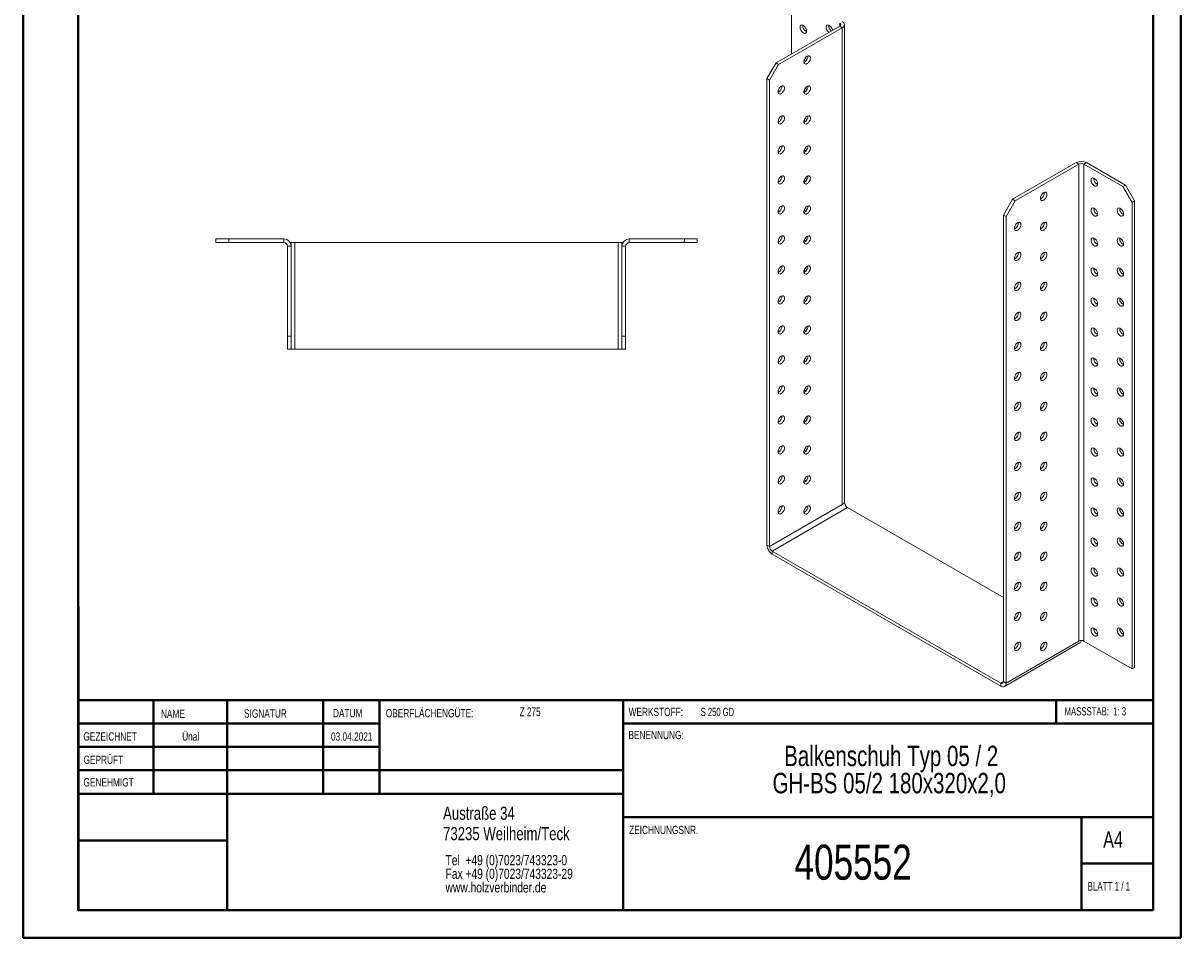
# Model space of a CAD drawing. Header units: millimetres. Extents: x 0 to 210, y 0 to 297.
# Tile 1 of 2: x 0 to 210, y 0 to 166. Entities that reach past the tile are written whole.
import ezdxf

# ---------------------------------------------------------------- set-up
doc = ezdxf.new("R2010")
doc.units = ezdxf.units.MM
doc.styles.add('SLDTEXTSTYLE0', font='TXT', dxfattribs={"width": 0.75})
doc.styles.add('SLDTEXTSTYLE1', font='TXT', dxfattribs={"width": 0.681818})
doc.styles.add('SLDTEXTSTYLE2', font='TXT', dxfattribs={"width": 0.7})
doc.styles.add('SLDTEXTSTYLE3', font='TXT', dxfattribs={"width": 0.6875})

# ---------------------------------------------------------------- blocks, each defined once
blk = doc.blocks.new('SW_NOTE_0')
at = {"color": 0, "linetype": 'Continuous', "lineweight": 0, "char_height": 1.8521, "attachment_point": 1, "style": 'SLDTEXTSTYLE0'}
for s, insert in [('Tel  +49 (0)7023/743323-0', (0, 2.39)), ('Fax +49 (0)7023/743323-29', (0, -0.08)), ('www.holzverbinder.de', (0, -2.55))]:
    blk.add_mtext(s, dxfattribs=dict(at, insert=insert))
blk = doc.blocks.new('SW_NOTE_1')
at = {"color": 0, "linetype": 'Continuous', "lineweight": 0, "char_height": 3.7042, "attachment_point": 2, "style": 'SLDTEXTSTYLE0'}
for s, insert in [('Balkenschuh Typ 05 / 2', (26.74, 4.77)), ('GH-BS 05/2 180x320x2,0', (26.38, -0.16))]:
    blk.add_mtext(s, dxfattribs=dict(at, insert=insert))

msp = doc.modelspace()

# ---------------------------------------------------------------- linework, layer by layer
at = {"color": 7, "linetype": 'Continuous', "lineweight": 40}
for p, q in [((0.08, 0.21), (0.08, 297.21)), ((210.08, 0.21), (210.08, 297.21)), ((10.08, 5.21), (10.08, 292.21)), ((205.08, 5.21), (205.08, 292.21)), ((10.11, 60.37), (10.11, 5.12)), ((205.08, 43.37), (10.11, 43.37)), ((23.71, 43.37), (23.71, 26.37)), ((37.1, 43.37), (37.1, 5.12)), ((54.51, 43.37), (54.51, 26.37)), ((64.71, 26.37), (64.71, 43.37)), ((108.91, 43.37), (108.91, 5.12)), ((187.47, 39.12), (187.47, 43.37)), ((64.71, 39.1), (10.11, 39.1)), ((205.08, 39.12), (108.91, 39.12)), ((64.71, 34.87), (10.11, 34.87)), ((108.91, 30.62), (10.11, 30.62)), ((108.91, 26.37), (10.11, 26.37)), ((108.91, 22.12), (205.08, 22.12)), ((192.08, 5.21), (192.08, 22.21)), ((37.1, 17.87), (10.11, 17.87)), ((10.11, 13.71), (10.08, 13.71)), ((205.08, 13.71), (192.08, 13.71)), ((10.11, 9.46), (10.08, 9.46)), ((10.08, 5.21), (205.08, 5.21)), ((205.08, 5.21), (180.99, 5.21)), ((0.08, 0.21), (210.08, 0.21))]:
    msp.add_line(p, q, dxfattribs=at)
at = {"color": 7, "linetype": 'Continuous', "lineweight": 15}
for p, q in [((139.48, 169.33), (139.48, 160.62)), ((148.2, 166.2), (148.2, 165.66)), ((149.06, 79.38), (149.06, 165.93)), ((136.65, 158.99), (148.2, 165.66)), ((137.12, 158.72), (148.67, 165.38)), ((148.2, 165.66), (148.67, 165.38)), ((148.67, 78.83), (148.67, 165.38)), ((135, 156.13), (136.65, 158.99)), ((137.12, 158.72), (135.47, 155.86)), ((136.65, 158.99), (137.12, 158.72)), ((135.47, 155.86), (135, 156.13)), ((135, 71.48), (135, 156.13)), ((135.47, 71.21), (135.47, 155.86)), ((179.55, 134.23), (191.1, 140.89)), ((191.57, 140.62), (191.1, 140.89)), ((192.51, 140.62), (192.98, 140.89)), ((200.05, 136.81), (192.98, 140.89)), ((180.02, 133.95), (191.57, 140.62)), ((191.57, 140.62), (191.57, 54.07)), ((192.51, 54.07), (192.51, 140.62)), ((199.58, 136.54), (192.51, 140.62)), ((194.28, 137.97), (194.29, 138.09)), ((199.58, 136.54), (200.05, 136.81)), ((201.23, 133.68), (199.58, 136.54)), ((200.05, 136.81), (201.7, 133.95)), ((177.9, 131.37), (179.55, 134.23)), ((180.02, 133.95), (178.37, 131.1)), ((179.55, 134.23), (180.02, 133.95)), ((194.28, 132.52), (194.29, 132.64)), ((198.99, 132.52), (199, 132.64)), ((201.7, 133.95), (201.23, 133.68)), ((201.23, 49.03), (201.23, 133.68)), ((201.7, 49.3), (201.7, 133.95)), ((178.37, 131.1), (177.9, 131.37)), ((177.9, 46.72), (177.9, 131.37)), ((178.37, 46.45), (178.37, 131.1)), ((35.03, 126.37), (35.03, 127.04)), ((35.03, 127.04), (37.37, 127.04)), ((37.37, 126.37), (35.03, 126.37)), ((37.37, 127.04), (37.37, 126.37)), ((47.37, 127.04), (37.37, 127.04)), ((47.37, 126.37), (37.37, 126.37)), ((47.37, 126.37), (47.37, 127.04)), ((48.7, 126.37), (48.52, 126.37)), ((48.7, 126.37), (48.7, 125.71)), ((49.37, 126.37), (48.7, 126.37)), ((49.37, 107.04), (49.37, 126.37)), ((108.03, 126.37), (49.37, 126.37)), ((108.7, 126.37), (108.03, 126.37)), ((108.03, 126.37), (108.03, 107.04)), ((108.7, 125.71), (108.7, 126.37)), ((108.7, 126.37), (108.88, 126.37)), ((110.03, 126.37), (110.03, 127.04)), ((120.03, 127.04), (110.03, 127.04)), ((120.03, 126.37), (110.03, 126.37)), ((120.03, 126.37), (120.03, 127.04)), ((120.03, 127.04), (122.37, 127.04)), ((122.37, 126.37), (120.03, 126.37)), ((122.37, 127.04), (122.37, 126.37)), ((194.28, 127.08), (194.29, 127.2)), ((198.99, 127.08), (199, 127.2)), ((48.03, 125.71), (48.7, 125.71)), ((48.03, 109.37), (48.03, 125.71)), ((48.7, 109.37), (48.7, 125.71)), ((109.37, 125.71), (108.7, 125.71)), ((108.7, 109.37), (108.7, 125.71)), ((109.37, 109.37), (109.37, 125.71)), ((194.28, 121.64), (194.29, 121.75)), ((198.99, 121.64), (199, 121.76)), ((194.28, 116.19), (194.29, 116.31)), ((198.99, 116.19), (199, 116.31)), ((48.03, 109.37), (48.7, 109.37)), ((48.03, 107.04), (48.03, 109.37)), ((48.7, 109.37), (48.7, 107.04)), ((108.7, 109.37), (109.37, 109.37)), ((108.7, 107.04), (108.7, 109.37)), ((109.37, 109.37), (109.37, 107.04)), ((194.28, 110.75), (194.29, 110.87)), ((198.99, 110.75), (199, 110.87)), ((48.7, 107.04), (48.03, 107.04)), ((48.7, 107.04), (49.37, 107.04)), ((49.37, 107.04), (108.03, 107.04)), ((108.03, 107.04), (108.7, 107.04)), ((109.37, 107.04), (108.7, 107.04)), ((194.28, 105.31), (194.29, 105.42)), ((198.99, 105.31), (199, 105.42)), ((194.28, 99.86), (194.29, 99.98)), ((198.99, 99.86), (199, 99.98)), ((194.28, 94.42), (194.29, 94.54)), ((198.99, 94.42), (199, 94.54)), ((194.28, 88.97), (194.29, 89.09)), ((198.99, 88.97), (199, 89.09)), ((141.79, 83.35), (142.11, 83.16)), ((194.28, 83.53), (194.29, 83.65)), ((198.99, 83.53), (199, 83.65)), ((148.67, 78.83), (135.47, 71.21)), ((135.94, 70.4), (149.61, 78.29)), ((149.14, 79.1), (148.67, 78.83)), ((149.14, 79.1), (149.01, 79.18)), ((177.9, 61.96), (149.61, 78.29)), ((194.28, 78.09), (194.29, 78.21)), ((198.99, 78.09), (199, 78.21)), ((135.47, 71.21), (135, 71.48)), ((194.28, 72.64), (194.29, 72.76)), ((198.99, 72.64), (199, 72.76)), ((135.94, 70.4), (177.42, 46.45)), ((135.94, 70.4), (135.94, 69.85)), ((135.94, 69.85), (177.42, 45.9)), ((194.28, 67.2), (194.29, 67.32)), ((198.99, 67.2), (199, 67.32)), ((194.28, 61.76), (194.29, 61.88)), ((198.99, 61.76), (199, 61.88)), ((194.28, 56.31), (194.29, 56.43)), ((198.99, 56.31), (199, 56.43)), ((178.09, 45.84), (191.76, 53.73)), ((178.37, 46.45), (191.57, 54.07)), ((192.51, 54.07), (201.23, 49.03)), ((201.7, 49.3), (201.23, 49.03)), ((177.9, 46.72), (177.42, 46.45)), ((177.42, 46.45), (177.42, 45.9)), ((177.9, 46.72), (178.37, 46.45))]:
    msp.add_line(p, q, dxfattribs=at)
at = {"color": 7, "linetype": 'Continuous', "lineweight": 0}
for p, q in [((64.71, 39.12), (10.11, 39.12)), ((23.71, 5.21), (23.71, 5.12)), ((54.51, 5.21), (54.51, 5.12))]:
    msp.add_line(p, q, dxfattribs=at)
at = {"color": 7, "linetype": 'Continuous', "lineweight": 15, "flags": 128}
for points in [[(142.19, 164.77), (142.15, 165.02), (142.05, 165.29), (141.89, 165.53), (141.7, 165.72), (141.5, 165.84), (141.3, 165.87), (141.15, 165.81), (141.04, 165.66), (141.01, 165.45), (141.04, 165.2), (141.15, 164.94), (141.3, 164.69), (141.5, 164.5), (141.7, 164.38), (141.89, 164.35), (142.05, 164.41), (142.15, 164.56), (142.19, 164.77)], [(146.89, 164.9), (146.87, 165.03), (146.76, 165.29), (146.61, 165.53), (146.41, 165.72), (146.21, 165.84), (146.02, 165.87), (145.86, 165.81), (145.76, 165.66), (145.72, 165.45), (145.76, 165.2), (145.86, 164.94), (146.02, 164.69), (146.2, 164.51)], [(142.31, 160.21), (142.1, 160.06), (141.93, 159.84), (141.79, 159.58), (141.72, 159.32), (141.72, 159.08), (141.79, 158.9), (141.93, 158.79), (142.1, 158.78), (142.31, 158.85), (142.51, 159.01), (142.68, 159.23), (142.82, 159.49), (142.89, 159.75), (142.89, 159.99), (142.82, 160.17), (142.68, 160.27), (142.51, 160.29), (142.31, 160.21)], [(137.59, 154.77), (137.39, 154.61), (137.21, 154.39), (137.08, 154.14), (137.01, 153.87), (137.01, 153.64), (137.08, 153.46), (137.21, 153.35), (137.39, 153.33), (137.59, 153.41), (137.79, 153.57), (137.97, 153.79), (138.1, 154.04), (138.17, 154.31), (138.17, 154.54), (138.1, 154.73), (137.97, 154.83), (137.79, 154.85), (137.59, 154.77)], [(142.31, 154.77), (142.1, 154.61), (141.93, 154.39), (141.79, 154.14), (141.72, 153.87), (141.72, 153.64), (141.79, 153.46), (141.93, 153.35), (142.1, 153.33), (142.31, 153.41), (142.51, 153.57), (142.68, 153.79), (142.82, 154.04), (142.89, 154.31), (142.89, 154.54), (142.82, 154.72), (142.68, 154.83), (142.51, 154.85), (142.31, 154.77)], [(137.59, 149.33), (137.39, 149.17), (137.21, 148.95), (137.08, 148.69), (137.01, 148.43), (137.01, 148.19), (137.08, 148.01), (137.21, 147.91), (137.39, 147.89), (137.59, 147.97), (137.79, 148.12), (137.97, 148.34), (138.1, 148.6), (138.17, 148.86), (138.17, 149.1), (138.1, 149.28), (137.97, 149.39), (137.79, 149.4), (137.59, 149.33)], [(142.31, 149.33), (142.1, 149.17), (141.93, 148.95), (141.79, 148.69), (141.72, 148.43), (141.72, 148.19), (141.79, 148.01), (141.93, 147.91), (142.1, 147.89), (142.31, 147.97), (142.51, 148.12), (142.68, 148.34), (142.82, 148.6), (142.89, 148.86), (142.89, 149.1), (142.82, 149.28), (142.68, 149.39), (142.51, 149.4), (142.31, 149.33)], [(137.59, 143.88), (137.39, 143.73), (137.21, 143.51), (137.08, 143.25), (137.01, 142.99), (137.01, 142.75), (137.08, 142.57), (137.21, 142.46), (137.39, 142.45), (137.59, 142.52), (137.79, 142.68), (137.97, 142.9), (138.1, 143.16), (138.17, 143.42), (138.17, 143.66), (138.1, 143.84), (137.97, 143.94), (137.79, 143.96), (137.59, 143.88)], [(142.31, 143.88), (142.1, 143.73), (141.93, 143.51), (141.79, 143.25), (141.72, 142.99), (141.72, 142.75), (141.79, 142.57), (141.93, 142.46), (142.1, 142.45), (142.31, 142.52), (142.51, 142.68), (142.68, 142.9), (142.82, 143.16), (142.89, 143.42), (142.89, 143.66), (142.82, 143.84), (142.68, 143.94), (142.51, 143.96), (142.31, 143.88)], [(137.59, 138.44), (137.39, 138.28), (137.21, 138.06), (137.08, 137.81), (137.01, 137.54), (137.01, 137.31), (137.08, 137.12), (137.21, 137.02), (137.39, 137), (137.59, 137.08), (137.79, 137.24), (137.97, 137.46), (138.1, 137.71), (138.17, 137.98), (138.17, 138.21), (138.1, 138.39), (137.97, 138.5), (137.79, 138.52), (137.59, 138.44)], [(142.31, 138.44), (142.1, 138.28), (141.93, 138.06), (141.79, 137.8), (141.72, 137.54), (141.72, 137.31), (141.79, 137.12), (141.93, 137.02), (142.1, 137), (142.31, 137.08), (142.51, 137.24), (142.68, 137.46), (142.82, 137.71), (142.89, 137.98), (142.89, 138.21), (142.82, 138.39), (142.68, 138.5), (142.51, 138.51), (142.31, 138.44)], [(193.81, 137.69), (193.84, 137.91), (193.94, 138.05), (194.1, 138.11), (194.29, 138.08), (194.5, 137.97), (194.69, 137.77), (194.85, 137.53), (194.95, 137.27), (194.98, 137.01), (194.95, 136.8), (194.85, 136.66), (194.69, 136.6), (194.5, 136.63), (194.29, 136.74), (194.1, 136.94), (193.94, 137.18), (193.84, 137.44), (193.81, 137.69)], [(185.2, 135.45), (185, 135.29), (184.82, 135.07), (184.69, 134.81), (184.62, 134.55), (184.62, 134.32), (184.69, 134.13), (184.82, 134.03), (185, 134.01), (185.2, 134.09), (185.4, 134.25), (185.58, 134.47), (185.71, 134.72), (185.78, 134.99), (185.78, 135.22), (185.71, 135.4), (185.58, 135.51), (185.4, 135.52), (185.2, 135.45)], [(137.59, 133), (137.39, 132.84), (137.21, 132.62), (137.08, 132.36), (137.01, 132.1), (137.01, 131.86), (137.08, 131.68), (137.21, 131.58), (137.39, 131.56), (137.59, 131.64), (137.79, 131.79), (137.97, 132.01), (138.1, 132.27), (138.17, 132.53), (138.17, 132.77), (138.1, 132.95), (137.97, 133.06), (137.79, 133.07), (137.59, 133)], [(142.31, 133), (142.1, 132.84), (141.93, 132.62), (141.79, 132.36), (141.72, 132.1), (141.72, 131.86), (141.79, 131.68), (141.93, 131.58), (142.1, 131.56), (142.31, 131.64), (142.51, 131.79), (142.68, 132.01), (142.82, 132.27), (142.89, 132.53), (142.89, 132.77), (142.82, 132.95), (142.68, 133.06), (142.51, 133.07), (142.31, 133)], [(193.81, 132.25), (193.84, 132.46), (193.94, 132.61), (194.1, 132.67), (194.29, 132.64), (194.5, 132.52), (194.69, 132.33), (194.85, 132.09), (194.95, 131.82), (194.98, 131.57), (194.95, 131.36), (194.85, 131.21), (194.69, 131.15), (194.5, 131.18), (194.29, 131.3), (194.1, 131.49), (193.94, 131.73), (193.84, 132), (193.81, 132.25)], [(198.52, 132.25), (198.56, 132.46), (198.66, 132.61), (198.81, 132.67), (199.01, 132.64), (199.21, 132.52), (199.4, 132.33), (199.56, 132.09), (199.66, 131.82), (199.7, 131.57), (199.66, 131.36), (199.56, 131.21), (199.4, 131.15), (199.21, 131.18), (199.01, 131.3), (198.81, 131.49), (198.66, 131.73), (198.56, 132), (198.52, 132.25)], [(180.49, 130.01), (180.29, 129.85), (180.11, 129.63), (179.98, 129.37), (179.91, 129.11), (179.91, 128.87), (179.98, 128.69), (180.11, 128.59), (180.29, 128.57), (180.49, 128.65), (180.69, 128.8), (180.87, 129.02), (181, 129.28), (181.07, 129.54), (181.07, 129.78), (181, 129.96), (180.87, 130.07), (180.69, 130.08), (180.49, 130.01)], [(185.2, 130.01), (185, 129.85), (184.82, 129.63), (184.69, 129.37), (184.62, 129.11), (184.62, 128.87), (184.69, 128.69), (184.82, 128.59), (185, 128.57), (185.2, 128.65), (185.4, 128.8), (185.58, 129.02), (185.71, 129.28), (185.78, 129.54), (185.78, 129.78), (185.71, 129.96), (185.58, 130.07), (185.4, 130.08), (185.2, 130.01)], [(137.59, 127.55), (137.39, 127.4), (137.21, 127.17), (137.08, 126.92), (137.01, 126.66), (137.01, 126.42), (137.08, 126.24), (137.21, 126.13), (137.39, 126.12), (137.59, 126.19), (137.79, 126.35), (137.97, 126.57), (138.1, 126.83), (138.17, 127.09), (138.17, 127.33), (138.1, 127.51), (137.97, 127.61), (137.79, 127.63), (137.59, 127.55)], [(142.31, 127.55), (142.1, 127.39), (141.93, 127.17), (141.79, 126.92), (141.72, 126.66), (141.72, 126.42), (141.79, 126.24), (141.93, 126.13), (142.1, 126.12), (142.31, 126.19), (142.51, 126.35), (142.68, 126.57), (142.82, 126.83), (142.89, 127.09), (142.89, 127.33), (142.82, 127.51), (142.68, 127.61), (142.51, 127.63), (142.31, 127.55)], [(193.81, 126.81), (193.84, 127.02), (193.94, 127.17), (194.1, 127.23), (194.29, 127.2), (194.5, 127.08), (194.69, 126.89), (194.85, 126.64), (194.95, 126.38), (194.98, 126.13), (194.95, 125.91), (194.85, 125.77), (194.69, 125.71), (194.5, 125.74), (194.29, 125.86), (194.1, 126.05), (193.94, 126.29), (193.84, 126.55), (193.81, 126.81)], [(198.52, 126.81), (198.56, 127.02), (198.66, 127.17), (198.81, 127.23), (199.01, 127.2), (199.21, 127.08), (199.4, 126.89), (199.56, 126.64), (199.66, 126.38), (199.7, 126.13), (199.66, 125.92), (199.56, 125.77), (199.4, 125.71), (199.21, 125.74), (199.01, 125.86), (198.81, 126.05), (198.66, 126.29), (198.56, 126.55), (198.52, 126.81)], [(180.49, 124.56), (180.29, 124.41), (180.11, 124.18), (179.98, 123.93), (179.91, 123.67), (179.91, 123.43), (179.98, 123.25), (180.11, 123.14), (180.29, 123.13), (180.49, 123.2), (180.69, 123.36), (180.87, 123.58), (181, 123.84), (181.07, 124.1), (181.07, 124.34), (181, 124.52), (180.87, 124.62), (180.69, 124.64), (180.49, 124.56)], [(185.2, 124.56), (185, 124.4), (184.82, 124.18), (184.69, 123.93), (184.62, 123.67), (184.62, 123.43), (184.69, 123.25), (184.82, 123.14), (185, 123.13), (185.2, 123.2), (185.4, 123.36), (185.58, 123.58), (185.71, 123.84), (185.78, 124.1), (185.78, 124.34), (185.71, 124.52), (185.58, 124.62), (185.4, 124.64), (185.2, 124.56)], [(137.59, 122.11), (137.39, 121.95), (137.21, 121.73), (137.08, 121.47), (137.01, 121.21), (137.01, 120.98), (137.08, 120.79), (137.21, 120.69), (137.39, 120.67), (137.59, 120.75), (137.79, 120.91), (137.97, 121.13), (138.1, 121.38), (138.17, 121.65), (138.17, 121.88), (138.1, 122.06), (137.97, 122.17), (137.79, 122.18), (137.59, 122.11)], [(142.31, 122.11), (142.1, 121.95), (141.93, 121.73), (141.79, 121.47), (141.72, 121.21), (141.72, 120.98), (141.79, 120.79), (141.93, 120.69), (142.1, 120.67), (142.31, 120.75), (142.51, 120.91), (142.68, 121.13), (142.82, 121.38), (142.89, 121.65), (142.89, 121.88), (142.82, 122.06), (142.68, 122.17), (142.51, 122.18), (142.31, 122.11)], [(193.81, 121.36), (193.84, 121.58), (193.94, 121.72), (194.1, 121.78), (194.29, 121.75), (194.5, 121.63), (194.69, 121.44), (194.85, 121.2), (194.95, 120.94), (194.98, 120.68), (194.95, 120.47), (194.85, 120.33), (194.69, 120.26), (194.5, 120.29), (194.29, 120.41), (194.1, 120.6), (193.94, 120.85), (193.84, 121.11), (193.81, 121.36)], [(198.52, 121.36), (198.56, 121.58), (198.66, 121.72), (198.81, 121.78), (199.01, 121.75), (199.21, 121.64), (199.4, 121.44), (199.56, 121.2), (199.66, 120.94), (199.7, 120.68), (199.66, 120.47), (199.56, 120.33), (199.4, 120.26), (199.21, 120.29), (199.01, 120.41), (198.81, 120.6), (198.66, 120.85), (198.56, 121.11), (198.52, 121.36)], [(180.49, 119.12), (180.29, 118.96), (180.11, 118.74), (179.98, 118.48), (179.91, 118.22), (179.91, 117.99), (179.98, 117.8), (180.11, 117.7), (180.29, 117.68), (180.49, 117.76), (180.69, 117.92), (180.87, 118.14), (181, 118.39), (181.07, 118.66), (181.07, 118.89), (181, 119.07), (180.87, 119.18), (180.69, 119.19), (180.49, 119.12)], [(185.2, 119.12), (185, 118.96), (184.82, 118.74), (184.69, 118.48), (184.62, 118.22), (184.62, 117.99), (184.69, 117.8), (184.82, 117.7), (185, 117.68), (185.2, 117.76), (185.4, 117.92), (185.58, 118.14), (185.71, 118.39), (185.78, 118.66), (185.78, 118.89), (185.71, 119.07), (185.58, 119.18), (185.4, 119.19), (185.2, 119.12)], [(137.59, 116.67), (137.39, 116.51), (137.21, 116.29), (137.08, 116.03), (137.01, 115.77), (137.01, 115.53), (137.08, 115.35), (137.21, 115.25), (137.39, 115.23), (137.59, 115.3), (137.79, 115.46), (137.97, 115.68), (138.1, 115.94), (138.17, 116.2), (138.17, 116.44), (138.1, 116.62), (137.97, 116.73), (137.79, 116.74), (137.59, 116.67)], [(142.31, 116.67), (142.1, 116.51), (141.93, 116.29), (141.79, 116.03), (141.72, 115.77), (141.72, 115.53), (141.79, 115.35), (141.93, 115.24), (142.1, 115.23), (142.31, 115.3), (142.51, 115.46), (142.68, 115.68), (142.82, 115.94), (142.89, 116.2), (142.89, 116.44), (142.82, 116.62), (142.68, 116.72), (142.51, 116.74), (142.31, 116.67)], [(193.81, 115.92), (193.84, 116.13), (193.94, 116.28), (194.1, 116.34), (194.29, 116.31), (194.5, 116.19), (194.69, 116), (194.85, 115.76), (194.95, 115.49), (194.98, 115.24), (194.95, 115.03), (194.85, 114.88), (194.69, 114.82), (194.5, 114.85), (194.29, 114.97), (194.1, 115.16), (193.94, 115.4), (193.84, 115.67), (193.81, 115.92)], [(198.52, 115.92), (198.56, 116.13), (198.66, 116.28), (198.81, 116.34), (199.01, 116.31), (199.21, 116.19), (199.4, 116), (199.56, 115.76), (199.66, 115.49), (199.7, 115.24), (199.66, 115.03), (199.56, 114.88), (199.4, 114.82), (199.21, 114.85), (199.01, 114.97), (198.81, 115.16), (198.66, 115.4), (198.56, 115.67), (198.52, 115.92)], [(180.49, 113.68), (180.29, 113.52), (180.11, 113.3), (179.98, 113.04), (179.91, 112.78), (179.91, 112.54), (179.98, 112.36), (180.11, 112.26), (180.29, 112.24), (180.49, 112.31), (180.69, 112.47), (180.87, 112.69), (181, 112.95), (181.07, 113.21), (181.07, 113.45), (181, 113.63), (180.87, 113.74), (180.69, 113.75), (180.49, 113.68)], [(185.2, 113.68), (185, 113.52), (184.82, 113.3), (184.69, 113.04), (184.62, 112.78), (184.62, 112.54), (184.69, 112.36), (184.82, 112.25), (185, 112.24), (185.2, 112.31), (185.4, 112.47), (185.58, 112.69), (185.71, 112.95), (185.78, 113.21), (185.78, 113.45), (185.71, 113.63), (185.58, 113.73), (185.4, 113.75), (185.2, 113.68)], [(137.59, 111.22), (137.39, 111.06), (137.21, 110.84), (137.08, 110.59), (137.01, 110.32), (137.01, 110.09), (137.08, 109.91), (137.21, 109.8), (137.39, 109.79), (137.59, 109.86), (137.79, 110.02), (137.97, 110.24), (138.1, 110.5), (138.17, 110.76), (138.17, 110.99), (138.1, 111.18), (137.97, 111.28), (137.79, 111.3), (137.59, 111.22)], [(142.31, 111.22), (142.1, 111.06), (141.93, 110.84), (141.79, 110.59), (141.72, 110.32), (141.72, 110.09), (141.79, 109.91), (141.93, 109.8), (142.1, 109.79), (142.31, 109.86), (142.51, 110.02), (142.68, 110.24), (142.82, 110.5), (142.89, 110.76), (142.89, 110.99), (142.82, 111.18), (142.68, 111.28), (142.51, 111.3), (142.31, 111.22)], [(193.81, 110.48), (193.84, 110.69), (193.94, 110.83), (194.1, 110.9), (194.29, 110.87), (194.5, 110.75), (194.69, 110.56), (194.85, 110.31), (194.95, 110.05), (194.98, 109.8), (194.95, 109.58), (194.85, 109.44), (194.69, 109.38), (194.5, 109.41), (194.29, 109.53), (194.1, 109.72), (193.94, 109.96), (193.84, 110.22), (193.81, 110.48)], [(198.52, 110.48), (198.56, 110.69), (198.66, 110.83), (198.81, 110.9), (199.01, 110.87), (199.21, 110.75), (199.4, 110.56), (199.56, 110.31), (199.66, 110.05), (199.7, 109.8), (199.66, 109.58), (199.56, 109.44), (199.4, 109.38), (199.21, 109.41), (199.01, 109.53), (198.81, 109.72), (198.66, 109.96), (198.56, 110.22), (198.52, 110.48)], [(180.49, 108.23), (180.29, 108.07), (180.11, 107.85), (179.98, 107.6), (179.91, 107.33), (179.91, 107.1), (179.98, 106.92), (180.11, 106.81), (180.29, 106.8), (180.49, 106.87), (180.69, 107.03), (180.87, 107.25), (181, 107.51), (181.07, 107.77), (181.07, 108), (181, 108.19), (180.87, 108.29), (180.69, 108.31), (180.49, 108.23)], [(185.2, 108.23), (185, 108.07), (184.82, 107.85), (184.69, 107.6), (184.62, 107.33), (184.62, 107.1), (184.69, 106.92), (184.82, 106.81), (185, 106.8), (185.2, 106.87), (185.4, 107.03), (185.58, 107.25), (185.71, 107.51), (185.78, 107.77), (185.78, 108), (185.71, 108.19), (185.58, 108.29), (185.4, 108.31), (185.2, 108.23)], [(137.59, 105.78), (137.39, 105.62), (137.21, 105.4), (137.08, 105.14), (137.01, 104.88), (137.01, 104.64), (137.08, 104.46), (137.21, 104.36), (137.39, 104.34), (137.59, 104.42), (137.79, 104.57), (137.97, 104.8), (138.1, 105.05), (138.17, 105.31), (138.17, 105.55), (138.1, 105.73), (137.97, 105.84), (137.79, 105.85), (137.59, 105.78)], [(142.31, 105.78), (142.1, 105.62), (141.93, 105.4), (141.79, 105.14), (141.72, 104.88), (141.72, 104.64), (141.79, 104.46), (141.93, 104.36), (142.1, 104.34), (142.31, 104.42), (142.51, 104.57), (142.68, 104.79), (142.82, 105.05), (142.89, 105.31), (142.89, 105.55), (142.82, 105.73), (142.68, 105.84), (142.51, 105.85), (142.31, 105.78)], [(193.81, 105.03), (193.84, 105.25), (193.94, 105.39), (194.1, 105.45), (194.29, 105.42), (194.5, 105.3), (194.69, 105.11), (194.85, 104.87), (194.95, 104.61), (194.98, 104.35), (194.95, 104.14), (194.85, 103.99), (194.69, 103.93), (194.5, 103.96), (194.29, 104.08), (194.1, 104.27), (193.94, 104.52), (193.84, 104.78), (193.81, 105.03)], [(198.52, 105.03), (198.56, 105.25), (198.66, 105.39), (198.81, 105.45), (199.01, 105.42), (199.21, 105.3), (199.4, 105.11), (199.56, 104.87), (199.66, 104.61), (199.7, 104.35), (199.66, 104.14), (199.56, 104), (199.4, 103.93), (199.21, 103.96), (199.01, 104.08), (198.81, 104.27), (198.66, 104.52), (198.56, 104.78), (198.52, 105.03)], [(180.49, 102.79), (180.29, 102.63), (180.11, 102.41), (179.98, 102.15), (179.91, 101.89), (179.91, 101.65), (179.98, 101.47), (180.11, 101.37), (180.29, 101.35), (180.49, 101.43), (180.69, 101.58), (180.87, 101.81), (181, 102.06), (181.07, 102.32), (181.07, 102.56), (181, 102.74), (180.87, 102.85), (180.69, 102.86), (180.49, 102.79)], [(185.2, 102.79), (185, 102.63), (184.82, 102.41), (184.69, 102.15), (184.62, 101.89), (184.62, 101.65), (184.69, 101.47), (184.82, 101.37), (185, 101.35), (185.2, 101.43), (185.4, 101.58), (185.58, 101.8), (185.71, 102.06), (185.78, 102.32), (185.78, 102.56), (185.71, 102.74), (185.58, 102.85), (185.4, 102.86), (185.2, 102.79)], [(137.59, 100.33), (137.39, 100.18), (137.21, 99.96), (137.08, 99.7), (137.01, 99.44), (137.01, 99.2), (137.08, 99.02), (137.21, 98.91), (137.39, 98.9), (137.59, 98.97), (137.79, 99.13), (137.97, 99.35), (138.1, 99.61), (138.17, 99.87), (138.17, 100.11), (138.1, 100.29), (137.97, 100.39), (137.79, 100.41), (137.59, 100.33)], [(142.31, 100.33), (142.1, 100.18), (141.93, 99.96), (141.79, 99.7), (141.72, 99.44), (141.72, 99.2), (141.79, 99.02), (141.93, 98.91), (142.1, 98.9), (142.31, 98.97), (142.51, 99.13), (142.68, 99.35), (142.82, 99.61), (142.89, 99.87), (142.89, 100.11), (142.82, 100.29), (142.68, 100.39), (142.51, 100.41), (142.31, 100.33)], [(193.81, 99.59), (193.84, 99.8), (193.94, 99.95), (194.1, 100.01), (194.29, 99.98), (194.5, 99.86), (194.69, 99.67), (194.85, 99.43), (194.95, 99.16), (194.98, 98.91), (194.95, 98.7), (194.85, 98.55), (194.69, 98.49), (194.5, 98.52), (194.29, 98.64), (194.1, 98.83), (193.94, 99.07), (193.84, 99.34), (193.81, 99.59)], [(198.52, 99.59), (198.56, 99.8), (198.66, 99.95), (198.81, 100.01), (199.01, 99.98), (199.21, 99.86), (199.4, 99.67), (199.56, 99.43), (199.66, 99.16), (199.7, 98.91), (199.66, 98.7), (199.56, 98.55), (199.4, 98.49), (199.21, 98.52), (199.01, 98.64), (198.81, 98.83), (198.66, 99.07), (198.56, 99.34), (198.52, 99.59)], [(180.49, 97.34), (180.29, 97.19), (180.11, 96.97), (179.98, 96.71), (179.91, 96.45), (179.91, 96.21), (179.98, 96.03), (180.11, 95.92), (180.29, 95.91), (180.49, 95.98), (180.69, 96.14), (180.87, 96.36), (181, 96.62), (181.07, 96.88), (181.07, 97.12), (181, 97.3), (180.87, 97.4), (180.69, 97.42), (180.49, 97.34)], [(185.2, 97.34), (185, 97.19), (184.82, 96.97), (184.69, 96.71), (184.62, 96.45), (184.62, 96.21), (184.69, 96.03), (184.82, 95.92), (185, 95.91), (185.2, 95.98), (185.4, 96.14), (185.58, 96.36), (185.71, 96.62), (185.78, 96.88), (185.78, 97.12), (185.71, 97.3), (185.58, 97.4), (185.4, 97.42), (185.2, 97.34)], [(137.59, 94.89), (137.39, 94.73), (137.21, 94.51), (137.08, 94.26), (137.01, 93.99), (137.01, 93.76), (137.08, 93.58), (137.21, 93.47), (137.39, 93.45), (137.59, 93.53), (137.79, 93.69), (137.97, 93.91), (138.1, 94.17), (138.17, 94.43), (138.17, 94.66), (138.1, 94.85), (137.97, 94.95), (137.79, 94.97), (137.59, 94.89)], [(142.31, 94.89), (142.1, 94.73), (141.93, 94.51), (141.79, 94.26), (141.72, 93.99), (141.72, 93.76), (141.79, 93.58), (141.93, 93.47), (142.1, 93.45), (142.31, 93.53), (142.51, 93.69), (142.68, 93.91), (142.82, 94.16), (142.89, 94.43), (142.89, 94.66), (142.82, 94.85), (142.68, 94.95), (142.51, 94.97), (142.31, 94.89)], [(193.81, 94.15), (193.84, 94.36), (193.94, 94.5), (194.1, 94.56), (194.29, 94.53), (194.5, 94.42), (194.69, 94.22), (194.85, 93.98), (194.95, 93.72), (194.98, 93.47), (194.95, 93.25), (194.85, 93.11), (194.69, 93.05), (194.5, 93.08), (194.29, 93.19), (194.1, 93.39), (193.94, 93.63), (193.84, 93.89), (193.81, 94.15)], [(198.52, 94.15), (198.56, 94.36), (198.66, 94.5), (198.81, 94.57), (199.01, 94.54), (199.21, 94.42), (199.4, 94.23), (199.56, 93.98), (199.66, 93.72), (199.7, 93.47), (199.66, 93.25), (199.56, 93.11), (199.4, 93.05), (199.21, 93.08), (199.01, 93.19), (198.81, 93.39), (198.66, 93.63), (198.56, 93.89), (198.52, 94.15)], [(180.49, 91.9), (180.29, 91.74), (180.11, 91.52), (179.98, 91.27), (179.91, 91), (179.91, 90.77), (179.98, 90.59), (180.11, 90.48), (180.29, 90.46), (180.49, 90.54), (180.69, 90.7), (180.87, 90.92), (181, 91.18), (181.07, 91.44), (181.07, 91.67), (181, 91.86), (180.87, 91.96), (180.69, 91.98), (180.49, 91.9)], [(185.2, 91.9), (185, 91.74), (184.82, 91.52), (184.69, 91.27), (184.62, 91), (184.62, 90.77), (184.69, 90.59), (184.82, 90.48), (185, 90.46), (185.2, 90.54), (185.4, 90.7), (185.58, 90.92), (185.71, 91.17), (185.78, 91.44), (185.78, 91.67), (185.71, 91.86), (185.58, 91.96), (185.4, 91.98), (185.2, 91.9)], [(137.59, 89.45), (137.39, 89.29), (137.21, 89.07), (137.08, 88.81), (137.01, 88.55), (137.01, 88.31), (137.08, 88.13), (137.21, 88.03), (137.39, 88.01), (137.59, 88.09), (137.79, 88.24), (137.97, 88.46), (138.1, 88.72), (138.17, 88.98), (138.17, 89.22), (138.1, 89.4), (137.97, 89.51), (137.79, 89.52), (137.59, 89.45)], [(142.31, 89.45), (142.1, 89.29), (141.93, 89.07), (141.79, 88.81), (141.72, 88.55), (141.72, 88.31), (141.79, 88.13), (141.93, 88.03), (142.1, 88.01), (142.31, 88.09), (142.51, 88.24), (142.68, 88.46), (142.82, 88.72), (142.89, 88.98), (142.89, 89.22), (142.82, 89.4), (142.68, 89.51), (142.51, 89.52), (142.31, 89.45)], [(193.81, 88.7), (193.84, 88.91), (193.94, 89.06), (194.1, 89.12), (194.29, 89.09), (194.5, 88.97), (194.69, 88.78), (194.85, 88.54), (194.95, 88.28), (194.98, 88.02), (194.95, 87.81), (194.85, 87.66), (194.69, 87.6), (194.5, 87.63), (194.29, 87.75), (194.1, 87.94), (193.94, 88.19), (193.84, 88.45), (193.81, 88.7)], [(198.52, 88.7), (198.56, 88.91), (198.66, 89.06), (198.81, 89.12), (199.01, 89.09), (199.21, 88.97), (199.4, 88.78), (199.56, 88.54), (199.66, 88.28), (199.7, 88.02), (199.66, 87.81), (199.56, 87.66), (199.4, 87.6), (199.21, 87.63), (199.01, 87.75), (198.81, 87.94), (198.66, 88.19), (198.56, 88.45), (198.52, 88.7)], [(180.49, 86.46), (180.29, 86.3), (180.11, 86.08), (179.98, 85.82), (179.91, 85.56), (179.91, 85.32), (179.98, 85.14), (180.11, 85.04), (180.29, 85.02), (180.49, 85.1), (180.69, 85.25), (180.87, 85.47), (181, 85.73), (181.07, 85.99), (181.07, 86.23), (181, 86.41), (180.87, 86.52), (180.69, 86.53), (180.49, 86.46)], [(185.2, 86.46), (185, 86.3), (184.82, 86.08), (184.69, 85.82), (184.62, 85.56), (184.62, 85.32), (184.69, 85.14), (184.82, 85.04), (185, 85.02), (185.2, 85.1), (185.4, 85.25), (185.58, 85.47), (185.71, 85.73), (185.78, 85.99), (185.78, 86.23), (185.71, 86.41), (185.58, 86.52), (185.4, 86.53), (185.2, 86.46)], [(137.59, 84), (137.39, 83.85), (137.21, 83.63), (137.08, 83.37), (137.01, 83.11), (137.01, 82.87), (137.08, 82.69), (137.21, 82.58), (137.39, 82.57), (137.59, 82.64), (137.79, 82.8), (137.97, 83.02), (138.1, 83.28), (138.17, 83.54), (138.17, 83.78), (138.1, 83.96), (137.97, 84.06), (137.79, 84.08), (137.59, 84)], [(142.31, 84), (142.1, 83.85), (141.93, 83.63), (141.79, 83.37), (141.72, 83.11), (141.72, 82.87), (141.79, 82.69), (141.93, 82.58), (142.1, 82.57), (142.31, 82.64), (142.51, 82.8), (142.68, 83.02), (142.82, 83.28), (142.89, 83.54), (142.89, 83.78), (142.82, 83.96), (142.68, 84.06), (142.51, 84.08), (142.31, 84)], [(193.81, 83.26), (193.84, 83.47), (193.94, 83.62), (194.1, 83.68), (194.29, 83.65), (194.5, 83.53), (194.69, 83.34), (194.85, 83.1), (194.95, 82.83), (194.98, 82.58), (194.95, 82.37), (194.85, 82.22), (194.69, 82.16), (194.5, 82.19), (194.29, 82.31), (194.1, 82.5), (193.94, 82.74), (193.84, 83.01), (193.81, 83.26)], [(198.52, 83.26), (198.56, 83.47), (198.66, 83.62), (198.81, 83.68), (199.01, 83.65), (199.21, 83.53), (199.4, 83.34), (199.56, 83.1), (199.66, 82.83), (199.7, 82.58), (199.66, 82.37), (199.56, 82.22), (199.4, 82.16), (199.21, 82.19), (199.01, 82.31), (198.81, 82.5), (198.66, 82.74), (198.56, 83.01), (198.52, 83.26)], [(180.49, 81.01), (180.29, 80.86), (180.11, 80.64), (179.98, 80.38), (179.91, 80.12), (179.91, 79.88), (179.98, 79.7), (180.11, 79.59), (180.29, 79.58), (180.49, 79.65), (180.69, 79.81), (180.87, 80.03), (181, 80.29), (181.07, 80.55), (181.07, 80.79), (181, 80.97), (180.87, 81.07), (180.69, 81.09), (180.49, 81.01)], [(185.2, 81.01), (185, 80.86), (184.82, 80.64), (184.69, 80.38), (184.62, 80.12), (184.62, 79.88), (184.69, 79.7), (184.82, 79.59), (185, 79.58), (185.2, 79.65), (185.4, 79.81), (185.58, 80.03), (185.71, 80.29), (185.78, 80.55), (185.78, 80.79), (185.71, 80.97), (185.58, 81.07), (185.4, 81.09), (185.2, 81.01)], [(137.59, 78.56), (137.39, 78.4), (137.21, 78.18), (137.08, 77.93), (137.01, 77.66), (137.01, 77.43), (137.08, 77.25), (137.21, 77.14), (137.39, 77.12), (137.59, 77.2), (137.79, 77.36), (137.97, 77.58), (138.1, 77.83), (138.17, 78.1), (138.17, 78.33), (138.1, 78.51), (137.97, 78.62), (137.79, 78.64), (137.59, 78.56)], [(142.31, 78.56), (142.1, 78.4), (141.93, 78.18), (141.79, 77.93), (141.72, 77.66), (141.72, 77.43), (141.79, 77.24), (141.93, 77.14), (142.1, 77.12), (142.31, 77.2), (142.51, 77.36), (142.68, 77.58), (142.82, 77.83), (142.89, 78.1), (142.89, 78.33), (142.82, 78.51), (142.68, 78.62), (142.51, 78.64), (142.31, 78.56)], [(149.06, 79.38), (149.05, 79.28), (149.01, 79.18)], [(193.81, 77.81), (193.84, 78.03), (193.94, 78.17), (194.1, 78.23), (194.29, 78.2), (194.5, 78.09), (194.69, 77.89), (194.85, 77.65), (194.95, 77.39), (194.98, 77.13), (194.95, 76.92), (194.85, 76.78), (194.69, 76.72), (194.5, 76.75), (194.29, 76.86), (194.1, 77.06), (193.94, 77.3), (193.84, 77.56), (193.81, 77.81)], [(198.52, 77.82), (198.56, 78.03), (198.66, 78.17), (198.81, 78.23), (199.01, 78.2), (199.21, 78.09), (199.4, 77.89), (199.56, 77.65), (199.66, 77.39), (199.7, 77.14), (199.66, 76.92), (199.56, 76.78), (199.4, 76.72), (199.21, 76.75), (199.01, 76.86), (198.81, 77.06), (198.66, 77.3), (198.56, 77.56), (198.52, 77.82)], [(180.49, 75.57), (180.29, 75.41), (180.11, 75.19), (179.98, 74.94), (179.91, 74.67), (179.91, 74.44), (179.98, 74.26), (180.11, 74.15), (180.29, 74.13), (180.49, 74.21), (180.69, 74.37), (180.87, 74.59), (181, 74.84), (181.07, 75.11), (181.07, 75.34), (181, 75.52), (180.87, 75.63), (180.69, 75.65), (180.49, 75.57)], [(185.2, 75.57), (185, 75.41), (184.82, 75.19), (184.69, 74.94), (184.62, 74.67), (184.62, 74.44), (184.69, 74.25), (184.82, 74.15), (185, 74.13), (185.2, 74.21), (185.4, 74.37), (185.58, 74.59), (185.71, 74.84), (185.78, 75.11), (185.78, 75.34), (185.71, 75.52), (185.58, 75.63), (185.4, 75.65), (185.2, 75.57)], [(193.81, 72.37), (193.84, 72.58), (193.94, 72.73), (194.1, 72.79), (194.29, 72.76), (194.5, 72.64), (194.69, 72.45), (194.85, 72.21), (194.95, 71.94), (194.98, 71.69), (194.95, 71.48), (194.85, 71.33), (194.69, 71.27), (194.5, 71.3), (194.29, 71.42), (194.1, 71.61), (193.94, 71.85), (193.84, 72.12), (193.81, 72.37)], [(198.52, 72.37), (198.56, 72.58), (198.66, 72.73), (198.81, 72.79), (199.01, 72.76), (199.21, 72.64), (199.4, 72.45), (199.56, 72.21), (199.66, 71.94), (199.7, 71.69), (199.66, 71.48), (199.56, 71.33), (199.4, 71.27), (199.21, 71.3), (199.01, 71.42), (198.81, 71.61), (198.66, 71.85), (198.56, 72.12), (198.52, 72.37)], [(180.49, 70.13), (180.29, 69.97), (180.11, 69.75), (179.98, 69.49), (179.91, 69.23), (179.91, 68.99), (179.98, 68.81), (180.11, 68.71), (180.29, 68.69), (180.49, 68.77), (180.69, 68.92), (180.87, 69.14), (181, 69.4), (181.07, 69.66), (181.07, 69.9), (181, 70.08), (180.87, 70.19), (180.69, 70.2), (180.49, 70.13)], [(185.2, 70.13), (185, 69.97), (184.82, 69.75), (184.69, 69.49), (184.62, 69.23), (184.62, 68.99), (184.69, 68.81), (184.82, 68.71), (185, 68.69), (185.2, 68.77), (185.4, 68.92), (185.58, 69.14), (185.71, 69.4), (185.78, 69.66), (185.78, 69.9), (185.71, 70.08), (185.58, 70.19), (185.4, 70.2), (185.2, 70.13)], [(193.81, 66.93), (193.84, 67.14), (193.94, 67.29), (194.1, 67.35), (194.29, 67.32), (194.5, 67.2), (194.69, 67.01), (194.85, 66.76), (194.95, 66.5), (194.98, 66.25), (194.95, 66.04), (194.85, 65.89), (194.69, 65.83), (194.5, 65.86), (194.29, 65.98), (194.1, 66.17), (193.94, 66.41), (193.84, 66.67), (193.81, 66.93)], [(198.52, 66.93), (198.56, 67.14), (198.66, 67.29), (198.81, 67.35), (199.01, 67.32), (199.21, 67.2), (199.4, 67.01), (199.56, 66.76), (199.66, 66.5), (199.7, 66.25), (199.66, 66.04), (199.56, 65.89), (199.4, 65.83), (199.21, 65.86), (199.01, 65.98), (198.81, 66.17), (198.66, 66.41), (198.56, 66.67), (198.52, 66.93)], [(180.49, 64.68), (180.29, 64.53), (180.11, 64.31), (179.98, 64.05), (179.91, 63.79), (179.91, 63.55), (179.98, 63.37), (180.11, 63.26), (180.29, 63.25), (180.49, 63.32), (180.69, 63.48), (180.87, 63.7), (181, 63.96), (181.07, 64.22), (181.07, 64.46), (181, 64.64), (180.87, 64.74), (180.69, 64.76), (180.49, 64.68)], [(185.2, 64.68), (185, 64.53), (184.82, 64.3), (184.69, 64.05), (184.62, 63.79), (184.62, 63.55), (184.69, 63.37), (184.82, 63.26), (185, 63.25), (185.2, 63.32), (185.4, 63.48), (185.58, 63.7), (185.71, 63.96), (185.78, 64.22), (185.78, 64.46), (185.71, 64.64), (185.58, 64.74), (185.4, 64.76), (185.2, 64.68)], [(193.81, 61.48), (193.84, 61.7), (193.94, 61.84), (194.1, 61.9), (194.29, 61.87), (194.5, 61.75), (194.69, 61.56), (194.85, 61.32), (194.95, 61.06), (194.98, 60.8), (194.95, 60.59), (194.85, 60.45), (194.69, 60.38), (194.5, 60.41), (194.29, 60.53), (194.1, 60.72), (193.94, 60.97), (193.84, 61.23), (193.81, 61.48)], [(198.52, 61.48), (198.56, 61.7), (198.66, 61.84), (198.81, 61.9), (199.01, 61.87), (199.21, 61.76), (199.4, 61.56), (199.56, 61.32), (199.66, 61.06), (199.7, 60.8), (199.66, 60.59), (199.56, 60.45), (199.4, 60.38), (199.21, 60.42), (199.01, 60.53), (198.81, 60.73), (198.66, 60.97), (198.56, 61.23), (198.52, 61.48)], [(180.49, 59.24), (180.29, 59.08), (180.11, 58.86), (179.98, 58.6), (179.91, 58.34), (179.91, 58.11), (179.98, 57.92), (180.11, 57.82), (180.29, 57.8), (180.49, 57.88), (180.69, 58.04), (180.87, 58.26), (181, 58.51), (181.07, 58.78), (181.07, 59.01), (181, 59.19), (180.87, 59.3), (180.69, 59.31), (180.49, 59.24)], [(185.2, 59.24), (185, 59.08), (184.82, 58.86), (184.69, 58.6), (184.62, 58.34), (184.62, 58.11), (184.69, 57.92), (184.82, 57.82), (185, 57.8), (185.2, 57.88), (185.4, 58.04), (185.58, 58.26), (185.71, 58.51), (185.78, 58.78), (185.78, 59.01), (185.71, 59.19), (185.58, 59.3), (185.4, 59.31), (185.2, 59.24)], [(193.81, 56.04), (193.84, 56.25), (193.94, 56.4), (194.1, 56.46), (194.29, 56.43), (194.5, 56.31), (194.69, 56.12), (194.85, 55.88), (194.95, 55.61), (194.98, 55.36), (194.95, 55.15), (194.85, 55), (194.69, 54.94), (194.5, 54.97), (194.29, 55.09), (194.1, 55.28), (193.94, 55.52), (193.84, 55.79), (193.81, 56.04)], [(198.52, 56.04), (198.56, 56.25), (198.66, 56.4), (198.81, 56.46), (199.01, 56.43), (199.21, 56.31), (199.4, 56.12), (199.56, 55.88), (199.66, 55.61), (199.7, 55.36), (199.66, 55.15), (199.56, 55), (199.4, 54.94), (199.21, 54.97), (199.01, 55.09), (198.81, 55.28), (198.66, 55.52), (198.56, 55.79), (198.52, 56.04)], [(180.49, 53.8), (180.29, 53.64), (180.11, 53.42), (179.98, 53.16), (179.91, 52.9), (179.91, 52.66), (179.98, 52.48), (180.11, 52.38), (180.29, 52.36), (180.49, 52.44), (180.69, 52.59), (180.87, 52.81), (181, 53.07), (181.07, 53.33), (181.07, 53.57), (181, 53.75), (180.87, 53.86), (180.69, 53.87), (180.49, 53.8)], [(185.2, 53.8), (185, 53.64), (184.82, 53.42), (184.69, 53.16), (184.62, 52.9), (184.62, 52.66), (184.69, 52.48), (184.82, 52.38), (185, 52.36), (185.2, 52.43), (185.4, 52.59), (185.58, 52.81), (185.71, 53.07), (185.78, 53.33), (185.78, 53.57), (185.71, 53.75), (185.58, 53.85), (185.4, 53.87), (185.2, 53.8)]]:
    msp.add_lwpolyline(points, dxfattribs=at)
at = {"color": 7, "linetype": 'Continuous', "lineweight": 15}
for centre, radius, start, end in [((148.09, 165.93), 0.291, 290.7834, 69.2166), ((148.46, 165.93), 0.582, 290.7834, 69.2166), ((142.64, 165.72), 1.16, 173.7249, 246.2697), ((147.42, 165.74), 1.22, 175.3626, 232.3379), ((141.26, 160.14), 1.16, 293.7308, 6.2746), ((140.89, 159.25), 1.31, 8.9912, 31.7971), ((142.67, 160.23), 1.14, 218.2886, 236.1821), ((136.54, 154.69), 1.16, 293.7308, 6.2746), ((141.26, 154.69), 1.16, 293.7308, 6.2746), ((142.67, 154.78), 1.14, 218.2886, 236.1821), ((140.89, 153.8), 1.31, 8.9912, 31.7971), ((136.54, 149.25), 1.16, 293.7308, 6.2746), ((141.26, 149.25), 1.16, 293.7308, 6.2746), ((142.67, 149.34), 1.14, 218.2886, 236.1821), ((140.89, 148.36), 1.31, 8.9912, 31.7971), ((136.54, 143.81), 1.16, 293.7308, 6.2746), ((141.26, 143.81), 1.16, 293.7308, 6.2746), ((142.67, 143.9), 1.14, 218.2886, 236.1821), ((140.89, 142.92), 1.31, 8.9912, 31.7971), ((192.04, 139.07), 2.05, 62.6097, 117.3903), ((192.04, 139.71), 1.02, 62.6097, 117.3903), ((136.54, 138.36), 1.16, 293.7308, 6.2746), ((141.26, 138.36), 1.16, 293.7308, 6.2746), ((142.67, 138.45), 1.14, 218.2886, 236.1821), ((140.89, 137.47), 1.31, 8.9912, 31.7971), ((195.46, 137.97), 1.18, 180.2853, 245.8168), ((184.16, 135.37), 1.16, 293.7308, 6.2746), ((136.54, 132.92), 1.16, 293.7308, 6.2746), ((141.26, 132.92), 1.16, 293.7308, 6.2746), ((142.67, 133.01), 1.14, 218.2886, 236.1821), ((140.89, 132.03), 1.31, 8.9912, 31.7971), ((195.46, 132.53), 1.18, 180.2853, 245.8168), ((200.17, 132.53), 1.18, 180.2853, 245.8168), ((179.44, 129.93), 1.16, 293.7308, 6.2746), ((184.16, 129.93), 1.16, 293.7308, 6.2746), ((47.37, 125.71), 1.33, 0, 90), ((47.37, 125.71), 0.667, 0, 90), ((110.03, 125.71), 1.33, 90, 180), ((110.03, 125.71), 0.667, 90, 180), ((136.54, 127.48), 1.16, 293.7308, 6.2746), ((141.26, 127.48), 1.16, 293.7308, 6.2746), ((142.67, 127.57), 1.14, 218.2886, 236.1821), ((140.89, 126.59), 1.31, 8.9912, 31.7971), ((195.46, 127.09), 1.18, 180.2853, 245.8168), ((200.17, 127.09), 1.18, 180.2853, 245.8168), ((179.44, 124.49), 1.16, 293.7308, 6.2746), ((184.16, 124.49), 1.16, 293.7308, 6.2746), ((136.54, 122.03), 1.16, 293.7308, 6.2746), ((141.26, 122.03), 1.16, 293.7308, 6.2746), ((140.89, 121.14), 1.31, 8.9912, 31.7971), ((142.67, 122.12), 1.14, 218.2886, 236.1821), ((195.46, 121.64), 1.18, 180.2853, 245.8168), ((200.17, 121.64), 1.18, 180.2853, 245.8168), ((179.44, 119.04), 1.16, 293.7308, 6.2746), ((184.16, 119.04), 1.16, 293.7308, 6.2746), ((136.54, 116.59), 1.16, 293.7308, 6.2746), ((141.26, 116.59), 1.16, 293.7308, 6.2746), ((142.67, 116.68), 1.14, 218.2886, 236.1821), ((140.89, 115.7), 1.31, 8.9912, 31.7971), ((195.46, 116.2), 1.18, 180.2853, 245.8168), ((200.17, 116.2), 1.18, 180.2853, 245.8168), ((179.44, 113.6), 1.16, 293.7308, 6.2746), ((184.16, 113.6), 1.16, 293.7308, 6.2746), ((136.54, 111.15), 1.16, 293.7308, 6.2746), ((141.26, 111.15), 1.16, 293.7308, 6.2746), ((142.67, 111.24), 1.14, 218.2886, 236.1821), ((140.89, 110.26), 1.31, 8.9912, 31.7971), ((195.46, 110.75), 1.18, 180.2853, 245.8168), ((200.17, 110.76), 1.18, 180.2853, 245.8168), ((179.44, 108.16), 1.16, 293.7308, 6.2746), ((184.16, 108.16), 1.16, 293.7308, 6.2746), ((136.54, 105.7), 1.16, 293.7308, 6.2746), ((141.26, 105.7), 1.16, 293.7308, 6.2746), ((142.67, 105.79), 1.14, 218.2886, 236.1821), ((140.89, 104.81), 1.31, 8.9912, 31.7971), ((195.46, 105.31), 1.18, 180.2853, 245.8168), ((200.17, 105.31), 1.18, 180.2853, 245.8168), ((179.44, 102.71), 1.16, 293.7308, 6.2746), ((184.16, 102.71), 1.16, 293.7308, 6.2746), ((136.54, 100.26), 1.16, 293.7308, 6.2746), ((141.26, 100.26), 1.16, 293.7308, 6.2746), ((142.67, 100.35), 1.14, 218.2886, 236.1821), ((140.89, 99.37), 1.31, 8.9912, 31.7971), ((195.46, 99.87), 1.18, 180.2853, 245.8168), ((200.17, 99.87), 1.18, 180.2853, 245.8168), ((179.44, 97.27), 1.16, 293.7308, 6.2746), ((184.16, 97.27), 1.16, 293.7308, 6.2746), ((136.54, 94.81), 1.16, 293.7308, 6.2746), ((141.26, 94.81), 1.16, 293.7308, 6.2746), ((140.89, 93.92), 1.31, 8.9912, 31.7971), ((142.67, 94.9), 1.14, 218.2886, 236.1821), ((195.46, 94.42), 1.18, 180.2853, 245.8168), ((200.17, 94.42), 1.18, 180.2853, 245.8168), ((179.44, 91.82), 1.16, 293.7308, 6.2746), ((184.16, 91.82), 1.16, 293.7308, 6.2746), ((136.54, 89.37), 1.16, 293.7308, 6.2746), ((141.26, 89.37), 1.16, 293.7308, 6.2746), ((142.67, 89.46), 1.14, 218.2886, 236.1821), ((140.89, 88.48), 1.31, 8.9912, 31.7971), ((195.46, 88.98), 1.18, 180.2853, 245.8168), ((200.17, 88.98), 1.18, 180.2853, 245.8168), ((179.44, 86.38), 1.16, 293.7308, 6.2746), ((184.16, 86.38), 1.16, 293.7308, 6.2746), ((136.54, 83.93), 1.16, 293.7308, 6.2746), ((141.26, 83.93), 1.16, 293.7308, 6.2746), ((195.46, 83.54), 1.18, 180.2853, 245.8168), ((200.17, 83.54), 1.18, 180.2853, 245.8168), ((179.44, 80.94), 1.16, 293.7308, 6.2746), ((184.16, 80.94), 1.16, 293.7308, 6.2746), ((136.54, 78.48), 1.16, 293.7308, 6.2746), ((141.26, 78.48), 1.16, 293.7308, 6.2746), ((148.29, 79.56), 0.818, 297.6449, 332.3489), ((150.16, 79.15), 1.02, 182.6055, 237.3945), ((195.46, 78.09), 1.18, 180.2853, 245.8168), ((200.17, 78.09), 1.18, 180.2853, 245.8168), ((179.44, 75.49), 1.16, 293.7308, 6.2746), ((184.16, 75.49), 1.16, 293.7308, 6.2746), ((137.05, 71.58), 2.05, 182.6055, 237.3945), ((195.46, 72.65), 1.18, 180.2853, 245.8168), ((200.17, 72.65), 1.18, 180.2853, 245.8168), ((136.49, 71.26), 1.02, 182.6055, 237.3945), ((179.44, 70.05), 1.16, 293.7308, 6.2746), ((184.16, 70.05), 1.16, 293.7308, 6.2746), ((200.17, 67.21), 1.18, 180.2853, 245.8168), ((195.46, 67.21), 1.18, 180.2853, 245.8168), ((179.44, 64.61), 1.16, 293.7308, 6.2746), ((184.16, 64.61), 1.16, 293.7308, 6.2746), ((195.46, 61.76), 1.18, 180.2853, 245.8168), ((200.17, 61.76), 1.18, 180.2853, 245.8168), ((179.44, 59.16), 1.16, 293.7308, 6.2746), ((184.16, 59.16), 1.16, 293.7308, 6.2746), ((195.46, 56.32), 1.18, 180.2853, 245.8168), ((200.17, 56.32), 1.18, 180.2853, 245.8168), ((179.44, 53.72), 1.16, 293.7308, 6.2746), ((184.16, 53.72), 1.16, 293.7308, 6.2746), ((192.04, 53.16), 1.02, 62.6097, 117.3903), ((191.44, 54.22), 0.589, 303.1955, 355.8909), ((177.61, 46.67), 0.291, 230.7967, 9.214), ((177.79, 46.35), 0.582, 230.7967, 9.214)]:
    msp.add_arc(centre, radius, start, end, dxfattribs=at)

# ---------------------------------------------------------------- block references
at = {"color": 7, "linetype": 'Continuous', "lineweight": 0}
for name, p in [('SW_NOTE_1', (130.8, 30.31)), ('SW_NOTE_0', (76.7, 12.85))]:
    msp.add_blockref(name, p, dxfattribs=at)

# ---------------------------------------------------------------- texts
for s, insert, char_height, attachment_point, style in [('OBERFLÄCHENGÜTE:', (65.86, 41.74), 1.5, 1, 'SLDTEXTSTYLE0'), ('Z 275', (90.14, 42.03), 1.587, 1, 'SLDTEXTSTYLE2'), ('MASSSTAB:  1: 3', (188.99, 42.07), 1.5, 1, 'SLDTEXTSTYLE2'), ('NAME', (25.07, 41.62), 1.5, 1, 'SLDTEXTSTYLE0'), ('SIGNATUR', (40.14, 41.68), 1.5, 1, 'SLDTEXTSTYLE0'), ('DATUM', (56.28, 41.74), 1.5, 1, 'SLDTEXTSTYLE0'), ('WERKSTOFF:', (109.91, 41.96), 1.5, 1, 'SLDTEXTSTYLE0'), ('S 250 GD', (122.99, 41.96), 1.5, 1, 'SLDTEXTSTYLE3'), ('Ünal', (30.47, 37.5), 1.499, 2, 'SLDTEXTSTYLE0'), ('BENENNUNG:', (109.88, 37.77), 1.5, 1, 'SLDTEXTSTYLE0'), ('GEZEICHNET', (11, 37.51), 1.5, 1, 'SLDTEXTSTYLE0'), ('03.04.2021', (59.68, 37.5), 1.499, 2, 'SLDTEXTSTYLE0'), ('GEPRÜFT', (11.03, 33.28), 1.5, 1, 'SLDTEXTSTYLE0'), ('GENEHMIGT', (11.02, 29.19), 1.5, 1, 'SLDTEXTSTYLE0'), ('Austraße 34', (76.25, 24.02), 2.3813, 1, 'SLDTEXTSTYLE0'), ('73235 Weilheim/Teck', (76.25, 20.32), 2.3813, 1, 'SLDTEXTSTYLE0'), ('ZEICHNUNGSNR.', (110, 20.55), 1.5, 1, 'SLDTEXTSTYLE0'), ('A4', (196, 19.52), 2.91, 1, 'SLDTEXTSTYLE0'), ('405552', (150.63, 17.12), 6.35, 2, 'SLDTEXTSTYLE0'), ('BLATT 1 / 1', (193.16, 10.36), 1.5875, 1, 'SLDTEXTSTYLE1')]:
    msp.add_mtext(s, dxfattribs=dict(at, insert=insert, char_height=char_height, attachment_point=attachment_point, style=style))

doc.saveas('drawing.dxf')
